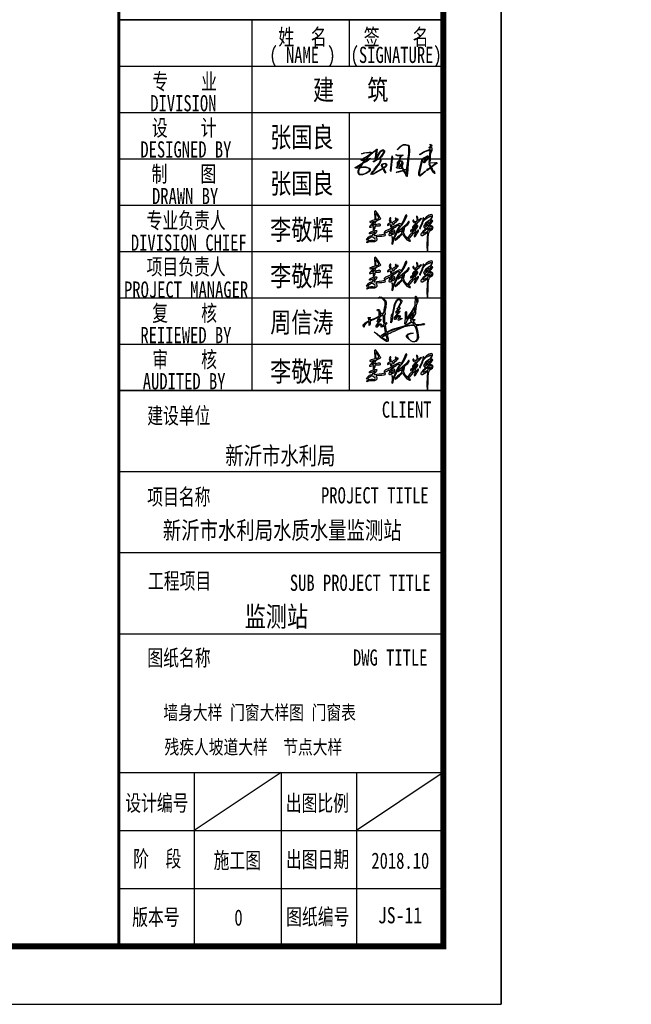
# Model space of a CAD drawing. Header units: inches. Extents: x 224620 to 3435104, y 247406 to 993300.
# Tile 14 of 110: x 288702 to 293982, y 247406 to 255907. Entities that reach past the tile are written whole.
import ezdxf
from ezdxf.enums import TextEntityAlignment as Align

# ---------------------------------------------------------------- set-up
doc = ezdxf.new("R2010")
doc.units = ezdxf.units.IN
doc.header["$MEASUREMENT"] = 0
for name, color, linetype in [('PUB_TITLE', 4, 'Continuous'), ('TK', 7, 'Continuous'), ('WALL', 2, 'Continuous')]:
    doc.layers.add(name, color=color, linetype=linetype)
doc.styles.add('-宋体', font='txt', dxfattribs={"width": 0.8})
doc.styles.get("Standard").update_dxf_attribs({"font": 'txt', "bigfont": 'gbcbig.shx'})
doc.styles.add('TKHZ1', font='txt', dxfattribs={"width": 0.8})

# ---------------------------------------------------------------- blocks, each defined once
blk = doc.blocks.new('李敬辉')
h = blk.add_hatch(color=3)
h.paths.add_polyline_path([(3997, 950), (3920, 887), (3809, 793), (3730, 732), (3680, 669), (3670, 639), (3707, 622), (3817, 678), (3907, 708), (3970, 728), (3990, 743), (3996, 778), (4006, 824), (4012, 887), (4026, 937), (4017, 959)], flags=16)
h.paths.add_polyline_path([(4032, 1341), (3906, 1270), (3844, 1178), (3835, 1138), (3884, 1156), (3964, 1210), (4023, 1252), (4056, 1307)], flags=16)
h.paths.add_polyline_path([(3256, 1743), (3239, 1696), (3258, 1665), (3275, 1637), (3275, 1591), (3284, 1520), (3277, 1464), (3259, 1421), (3246, 1392), (3212, 1377), (3163, 1377), (3103, 1399), (3078, 1426), (3069, 1469), (3038, 1469), (3014, 1453), (3014, 1416), (3040, 1373), (3083, 1317), (3111, 1295), (3148, 1295), (3188, 1306), (3208, 1306), (3215, 1290), (3199, 1251), (3129, 1163), (3066, 1117), (3031, 1080), (2990, 1020), (2990, 980), (3003, 969), (3035, 1020), (3096, 1076), (3142, 1114), (3172, 1138), (3188, 1150), (3209, 1171), (3205, 1145), (3186, 1107), (3176, 1078), (3105, 1013), (3025, 946), (2962, 886), (2916, 846), (2880, 812), (2857, 774), (2851, 744), (2868, 730), (2914, 771), (3024, 864), (3095, 923), (3162, 988), (3200, 1041), (3222, 1053), (3243, 1067), (3270, 1067), (3247, 1030), (3206, 960), (3152, 893), (3048, 780), (2915, 625), (2820, 519), (2736, 377), (2707, 320), (2707, 272), (2718, 253), (2745, 249), (2858, 363), (2963, 495), (3041, 601), (3088, 652), (3116, 687), (3154, 721), (3170, 721), (3184, 707), (3175, 659), (3160, 609), (3147, 547), (3103, 439), (3103, 399), (3135, 384), (3182, 435), (3275, 581), (3338, 676), (3378, 766), (3378, 823), (3364, 834), (3343, 815), (3312, 748), (3275, 694), (3250, 664), (3234, 664), (3234, 707), (3218, 760), (3202, 787), (3172, 799), (3153, 812), (3179, 842), (3250, 929), (3319, 1013), (3341, 1063), (3341, 1107), (3311, 1130), (3282, 1137), (3266, 1131), (3254, 1148), (3273, 1225), (3292, 1259), (3301, 1289), (3335, 1338), (3427, 1418), (3515, 1502), (3560, 1542), (3578, 1592), (3558, 1616), (3526, 1589), (3484, 1558), (3440, 1527), (3401, 1491), (3374, 1469), (3350, 1456), (3337, 1472), (3337, 1534), (3337, 1591), (3328, 1653), (3312, 1690), (3293, 1724)])
h.paths.add_polyline_path([(2399, 950), (2324, 886), (2292, 840), (2298, 804), (2330, 753), (2348, 744), (2367, 785), (2389, 842), (2408, 898), (2408, 924), (2408, 940)], flags=16)
h.paths.add_polyline_path([(2726, 1379), (2628, 1264), (2489, 1113), (2318, 957), (2226, 889), (2165, 831), (2104, 784), (1997, 689), (2046, 668), (2184, 746), (2218, 770), (2264, 716), (2287, 696), (2287, 668), (2279, 641), (2242, 584), (2112, 461), (2008, 361), (1921, 281), (1873, 252), (1824, 186), (1872, 164), (1991, 251), (2139, 383), (2207, 458), (2250, 500), (2296, 552), (2321, 577), (2343, 577), (2377, 503), (2448, 397), (2527, 290), (2627, 189), (2710, 140), (2784, 108), (2854, 101), (2832, 152), (2738, 216), (2653, 296), (2536, 404), (2475, 502), (2432, 579), (2413, 645), (2404, 684), (2437, 807), (2461, 906), (2469, 996), (2497, 1033), (2598, 1129), (2672, 1200), (2749, 1286), (2777, 1329), (2777, 1381)])
h.paths.add_polyline_path([(1690, 731), (1619, 719), (1581, 687), (1558, 632), (1548, 602), (1587, 576), (1663, 612), (1729, 669), (1745, 726), (1710, 742)], flags=16)
h.paths.add_polyline_path([(1183, 736), (1135, 680), (1135, 638), (1188, 631), (1265, 671), (1344, 714), (1416, 757), (1452, 777), (1477, 766), (1477, 657), (1466, 577), (1446, 529), (1446, 489), (1492, 469), (1546, 469), (1627, 509), (1666, 542), (1716, 569), (1800, 611), (1824, 683), (1824, 776), (1789, 814), (1724, 836), (1652, 814), (1589, 754), (1566, 776), (1572, 820), (1640, 889), (1699, 938), (1799, 1002), (1910, 1063), (1967, 1097), (2021, 1122), (2063, 1142), (2097, 1155), (2128, 1145), (2135, 1119), (2057, 959), (1964, 794), (1870, 589), (1838, 503), (1787, 397), (1741, 285), (1721, 228), (1709, 228), (1705, 265), (1694, 299), (1697, 321), (1684, 346), (1673, 360), (1659, 385), (1666, 401), (1660, 415), (1641, 405), (1641, 366), (1657, 320), (1666, 251), (1666, 181), (1666, 123), (1666, 65), (1645, 8), (1645, -29), (1645, -69), (1667, -85), (1699, -69), (1726, -15), (1726, 32), (1737, 83), (1755, 130), (1775, 190), (1814, 304), (1860, 404), (1908, 513), (1944, 579), (1997, 689), (2070, 840), (2158, 998), (2228, 1081), (2316, 1178), (2428, 1344), (2506, 1504), (2572, 1639), (2617, 1733), (2617, 1790), (2589, 1821), (2560, 1810), (2511, 1746), (2429, 1501), (2313, 1303), (2260, 1229), (2233, 1187), (2195, 1227), (2139, 1254), (2094, 1236), (1926, 1150), (1797, 1074), (1564, 939), (1446, 862), (1288, 793), (1232, 768)])
h.paths.add_polyline_path([(1508, 1612), (1472, 1551), (1454, 1489), (1476, 1432), (1499, 1368), (1516, 1323), (1506, 1298), (1496, 1275), (1446, 1256), (1385, 1233), (1346, 1178), (1346, 1147), (1362, 1130), (1410, 1150), (1463, 1178), (1523, 1196), (1540, 1176), (1547, 1106), (1547, 1051), (1562, 1032), (1605, 1047), (1637, 1086), (1637, 1138), (1656, 1166), (1674, 1205), (1692, 1238), (1720, 1266), (1720, 1240), (1720, 1201), (1784, 1236), (1857, 1317), (1938, 1387), (2010, 1446), (2041, 1501), (2041, 1545), (1994, 1545), (1971, 1538), (1962, 1517), (1962, 1501), (1956, 1482), (1946, 1467), (1933, 1463), (1933, 1489), (1943, 1517), (1943, 1540), (1924, 1568), (1912, 1591), (1912, 1610), (1891, 1615), (1884, 1609), (1868, 1597), (1859, 1575), (1873, 1540), (1873, 1518), (1873, 1493), (1854, 1459), (1843, 1441), (1843, 1425), (1804, 1402), (1716, 1368), (1671, 1331), (1651, 1304), (1609, 1304), (1594, 1338), (1594, 1420), (1551, 1471), (1551, 1521), (1566, 1578), (1566, 1619), (1533, 1619)], flags=17)
h.paths.add_polyline_path([(168, 583), (175, 642), (267, 713), (435, 770), (553, 799), (624, 799), (670, 766), (663, 732), (608, 654), (516, 562), (471, 526), (471, 498), (528, 481), (650, 493), (809, 516), (986, 538), (1089, 557), (1146, 573), (1190, 544), (1209, 505), (1179, 451), (1103, 433), (971, 406), (838, 406), (676, 394), (617, 394), (617, 363), (653, 286), (663, 224), (644, 171), (597, 110), (500, 65), (399, 65), (276, 65), (187, 65), (113, 32), (0, 0), (31, 83), (125, 138), (254, 168), (377, 168), (435, 153), (527, 169), (556, 220), (527, 281), (446, 328), (376, 363), (288, 363), (223, 327), (138, 259), (75, 190), (16, 169), (-13, 199), (28, 265), (101, 356), (176, 421), (250, 449), (317, 467), (362, 491), (424, 559), (479, 605), (520, 656), (537, 689), (503, 689), (448, 663), (350, 616), (292, 607), (225, 582), (184, 576)])
h.paths.add_polyline_path([(454, 1236), (413, 1218), (373, 1179), (341, 1153), (323, 1137), (333, 1129), (391, 1139), (443, 1147), (467, 1163), (467, 1193), (467, 1221), (461, 1231)], flags=16)
h.paths.add_polyline_path([(585, 1900), (576, 1780), (576, 1654), (582, 1573), (582, 1527), (593, 1508), (633, 1521), (723, 1567), (788, 1589), (788, 1628), (741, 1727), (669, 1827), (623, 1882)], flags=16)
h.paths.add_polyline_path([(551, 2093), (510, 2034), (510, 1862), (521, 1723), (521, 1632), (521, 1554), (516, 1519), (503, 1492), (450, 1472), (374, 1447), (280, 1421), (207, 1395), (197, 1357), (229, 1324), (367, 1359), (439, 1381), (478, 1381), (500, 1370), (481, 1328), (411, 1299), (365, 1259), (303, 1210), (255, 1158), (215, 1107), (185, 1050), (185, 1017), (252, 1017), (370, 1048), (435, 1058), (448, 1044), (432, 976), (419, 915), (412, 872), (412, 836), (429, 822), (471, 841), (510, 895), (538, 969), (552, 1029), (565, 1083), (636, 1095), (742, 1103), (827, 1114), (890, 1121), (898, 1167), (892, 1200), (840, 1208), (742, 1208), (640, 1183), (591, 1162), (562, 1151), (543, 1162), (543, 1233), (552, 1266), (563, 1302), (577, 1349), (611, 1411), (686, 1450), (792, 1490), (880, 1536), (910, 1581), (878, 1632), (784, 1783), (711, 1896), (631, 2001), (590, 2061)])
h.paths.add_polyline_path([(4309, 1042), (4268, 1084), (4229, 1099), (4220, 1083), (4248, 1025), (4267, 1004), (4250, 960), (4210, 930), (4146, 875), (4101, 829), (4083, 811), (4083, 841), (4091, 910), (4113, 971), (4132, 1020), (4171, 1072), (4207, 1126), (4167, 1146), (4123, 1086), (4108, 1072), (4099, 1119), (4116, 1170), (4123, 1231), (4221, 1309), (4285, 1384), (4311, 1411), (4299, 1453), (4269, 1464), (4256, 1437), (4234, 1406), (4201, 1372), (4163, 1339), (4142, 1317), (4118, 1301), (4102, 1310), (4130, 1365), (4183, 1419), (4214, 1505), (4260, 1619), (4286, 1705), (4290, 1789), (4267, 1825), (4197, 1844), (4083, 1799), (3971, 1735), (3880, 1669), (3814, 1610), (3764, 1574), (3730, 1544), (3716, 1552), (3720, 1592), (3711, 1618), (3692, 1625), (3664, 1595), (3664, 1561), (3664, 1491), (3641, 1407), (3603, 1319), (3568, 1231), (3528, 1142), (3496, 1068), (3463, 1007), (3450, 962), (3450, 932), (3479, 913), (3518, 972), (3581, 1104), (3635, 1226), (3662, 1305), (3694, 1379), (3724, 1459), (3763, 1499), (3888, 1596), (3984, 1656), (4085, 1696), (4152, 1728), (4191, 1735), (4211, 1720), (4197, 1665), (4176, 1595), (4159, 1536), (4142, 1490), (4105, 1467), (4002, 1400), (3919, 1339), (3843, 1278), (3801, 1221), (3772, 1165), (3733, 1098), (3713, 1033), (3745, 1015), (3745, 995), (3782, 948), (3836, 988), (3823, 1038), (3885, 1080), (3966, 1126), (4002, 1150), (4028, 1143), (4028, 1072), (3992, 1011), (3905, 933), (3691, 755), (3588, 642), (3553, 606), (3526, 556), (3526, 503), (3567, 466), (3636, 475), (3747, 539), (3855, 601), (3933, 654), (3960, 654), (3979, 637), (3971, 581), (3967, 513), (3956, 416), (3944, 289), (3944, 132), (3935, 16), (3935, -185), (3935, -326), (3953, -425), (3953, -513), (3978, -562), (3997, -530), (3997, -405), (3997, -280), (4003, -149), (4003, -50), (4003, 47), (4013, 148), (4013, 282), (4018, 353), (4032, 518), (4036, 587), (4041, 625), (4073, 648), (4083, 698), (4092, 729), (4192, 815), (4287, 888), (4327, 955), (4344, 1002)])
for points in [[(551, 2093), (510, 2034), (510, 1862), (521, 1723), (521, 1632), (521, 1554), (516, 1519), (503, 1492), (450, 1472), (374, 1447), (280, 1421), (207, 1395), (197, 1357), (229, 1324), (367, 1359), (439, 1381), (478, 1381), (500, 1370), (481, 1328), (411, 1299), (365, 1259), (303, 1210), (255, 1158), (215, 1107), (185, 1050), (185, 1017), (252, 1017), (370, 1048), (435, 1058), (448, 1044), (432, 976), (419, 915), (412, 872), (412, 836), (429, 822), (471, 841), (510, 895), (538, 969), (552, 1029), (565, 1083), (636, 1095), (742, 1103), (827, 1114), (890, 1121), (898, 1167), (892, 1200), (840, 1208), (742, 1208), (640, 1183), (591, 1162), (562, 1151), (543, 1162), (543, 1233), (552, 1266), (563, 1302), (577, 1349), (611, 1411), (686, 1450), (792, 1490), (880, 1536), (910, 1581), (878, 1632), (784, 1783), (711, 1896), (631, 2001), (590, 2061)], [(585, 1900), (576, 1780), (576, 1654), (582, 1573), (582, 1527), (593, 1508), (633, 1521), (723, 1567), (788, 1589), (788, 1628), (741, 1727), (669, 1827), (623, 1882)], [(1183, 736), (1135, 680), (1135, 638), (1188, 631), (1265, 671), (1344, 714), (1416, 757), (1452, 777), (1477, 766), (1477, 657), (1466, 577), (1446, 529), (1446, 489), (1492, 469), (1546, 469), (1627, 509), (1666, 542), (1716, 569), (1800, 611), (1824, 683), (1824, 776), (1789, 814), (1724, 836), (1652, 814), (1589, 754), (1566, 776), (1572, 820), (1640, 889), (1699, 938), (1799, 1002), (1910, 1063), (1967, 1097), (2021, 1122), (2063, 1142), (2097, 1155), (2128, 1145), (2135, 1119), (2057, 959), (1964, 794), (1870, 589), (1838, 503), (1787, 397), (1741, 285), (1721, 228), (1709, 228), (1705, 265), (1694, 299), (1697, 321), (1684, 346), (1673, 360), (1659, 385), (1666, 401), (1660, 415), (1641, 405), (1641, 366), (1657, 320), (1666, 251), (1666, 181), (1666, 123), (1666, 65), (1645, 8), (1645, -29), (1645, -69), (1667, -85), (1699, -69), (1726, -15), (1726, 32), (1737, 83), (1755, 130), (1775, 190), (1814, 304), (1860, 404), (1908, 513), (1944, 579), (1997, 689), (2070, 840), (2158, 998), (2228, 1081), (2316, 1178), (2428, 1344), (2506, 1504), (2572, 1639), (2617, 1733), (2617, 1790), (2589, 1821), (2560, 1810), (2511, 1746), (2429, 1501), (2313, 1303), (2260, 1229), (2233, 1187), (2195, 1227), (2139, 1254), (2094, 1236), (1926, 1150), (1797, 1074), (1564, 939), (1446, 862), (1288, 793), (1232, 768)], [(1508, 1612), (1472, 1551), (1454, 1489), (1476, 1432), (1499, 1368), (1516, 1323), (1506, 1298), (1496, 1275), (1446, 1256), (1385, 1233), (1346, 1178), (1346, 1147), (1362, 1130), (1410, 1150), (1463, 1178), (1523, 1196), (1540, 1176), (1547, 1106), (1547, 1051), (1562, 1032), (1605, 1047), (1637, 1086), (1637, 1138), (1656, 1166), (1674, 1205), (1692, 1238), (1720, 1266), (1720, 1240), (1720, 1201), (1784, 1236), (1857, 1317), (1938, 1387), (2010, 1446), (2041, 1501), (2041, 1545), (1994, 1545), (1971, 1538), (1962, 1517), (1962, 1501), (1956, 1482), (1946, 1467), (1933, 1463), (1933, 1489), (1943, 1517), (1943, 1540), (1924, 1568), (1912, 1591), (1912, 1610), (1891, 1615), (1884, 1609), (1868, 1597), (1859, 1575), (1873, 1540), (1873, 1518), (1873, 1493), (1854, 1459), (1843, 1441), (1843, 1425), (1804, 1402), (1716, 1368), (1671, 1331), (1651, 1304), (1609, 1304), (1594, 1338), (1594, 1420), (1551, 1471), (1551, 1521), (1566, 1578), (1566, 1619), (1533, 1619)], [(2726, 1379), (2628, 1264), (2489, 1113), (2318, 957), (2226, 889), (2165, 831), (2104, 784), (1997, 689), (2046, 668), (2184, 746), (2218, 770), (2264, 716), (2287, 696), (2287, 668), (2279, 641), (2242, 584), (2112, 461), (2008, 361), (1921, 281), (1873, 252), (1824, 186), (1872, 164), (1991, 251), (2139, 383), (2207, 458), (2250, 500), (2296, 552), (2321, 577), (2343, 577), (2377, 503), (2448, 397), (2527, 290), (2627, 189), (2710, 140), (2784, 108), (2854, 101), (2832, 152), (2738, 216), (2653, 296), (2536, 404), (2475, 502), (2432, 579), (2413, 645), (2404, 684), (2437, 807), (2461, 906), (2469, 996), (2497, 1033), (2598, 1129), (2672, 1200), (2749, 1286), (2777, 1329), (2777, 1381)], [(3256, 1743), (3239, 1696), (3258, 1665), (3275, 1637), (3275, 1591), (3284, 1520), (3277, 1464), (3259, 1421), (3246, 1392), (3212, 1377), (3163, 1377), (3103, 1399), (3078, 1426), (3069, 1469), (3038, 1469), (3014, 1453), (3014, 1416), (3040, 1373), (3083, 1317), (3111, 1295), (3148, 1295), (3188, 1306), (3208, 1306), (3215, 1290), (3199, 1251), (3129, 1163), (3066, 1117), (3031, 1080), (2990, 1020), (2990, 980), (3003, 969), (3035, 1020), (3096, 1076), (3142, 1114), (3172, 1138), (3188, 1150), (3209, 1171), (3205, 1145), (3186, 1107), (3176, 1078), (3105, 1013), (3025, 946), (2962, 886), (2916, 846), (2880, 812), (2857, 774), (2851, 744), (2868, 730), (2914, 771), (3024, 864), (3095, 923), (3162, 988), (3200, 1041), (3222, 1053), (3243, 1067), (3270, 1067), (3247, 1030), (3206, 960), (3152, 893), (3048, 780), (2915, 625), (2820, 519), (2736, 377), (2707, 320), (2707, 272), (2718, 253), (2745, 249), (2858, 363), (2963, 495), (3041, 601), (3088, 652), (3116, 687), (3154, 721), (3170, 721), (3184, 707), (3175, 659), (3160, 609), (3147, 547), (3103, 439), (3103, 399), (3135, 384), (3182, 435), (3275, 581), (3338, 676), (3378, 766), (3378, 823), (3364, 834), (3343, 815), (3312, 748), (3275, 694), (3250, 664), (3234, 664), (3234, 707), (3218, 760), (3202, 787), (3172, 799), (3153, 812), (3179, 842), (3250, 929), (3319, 1013), (3341, 1063), (3341, 1107), (3311, 1130), (3282, 1137), (3266, 1131), (3254, 1148), (3273, 1225), (3292, 1259), (3301, 1289), (3335, 1338), (3427, 1418), (3515, 1502), (3560, 1542), (3578, 1592), (3558, 1616), (3526, 1589), (3484, 1558), (3440, 1527), (3401, 1491), (3374, 1469), (3350, 1456), (3337, 1472), (3337, 1534), (3337, 1591), (3328, 1653), (3312, 1690), (3293, 1724)], [(4032, 1341), (3906, 1270), (3844, 1178), (3835, 1138), (3884, 1156), (3964, 1210), (4023, 1252), (4056, 1307)], [(168, 583), (175, 642), (267, 713), (435, 770), (553, 799), (624, 799), (670, 766), (663, 732), (608, 654), (516, 562), (471, 526), (471, 498), (528, 481), (650, 493), (809, 516), (986, 538), (1089, 557), (1146, 573), (1190, 544), (1209, 505), (1179, 451), (1103, 433), (971, 406), (838, 406), (676, 394), (617, 394), (617, 363), (653, 286), (663, 224), (644, 171), (597, 110), (500, 65), (399, 65), (276, 65), (187, 65), (113, 32), (0, 0), (31, 83), (125, 138), (254, 168), (377, 168), (435, 153), (527, 169), (556, 220), (527, 281), (446, 328), (376, 363), (288, 363), (223, 327), (138, 259), (75, 190), (16, 169), (-13, 199), (28, 265), (101, 356), (176, 421), (250, 449), (317, 467), (362, 491), (424, 559), (479, 605), (520, 656), (537, 689), (503, 689), (448, 663), (350, 616), (292, 607), (225, 582), (184, 576)], [(454, 1236), (413, 1218), (373, 1179), (341, 1153), (323, 1137), (333, 1129), (391, 1139), (443, 1147), (467, 1163), (467, 1193), (467, 1221), (461, 1231)], [(1690, 731), (1619, 719), (1581, 687), (1558, 632), (1548, 602), (1587, 576), (1663, 612), (1729, 669), (1745, 726), (1710, 742)], [(2399, 950), (2324, 886), (2292, 840), (2298, 804), (2330, 753), (2348, 744), (2367, 785), (2389, 842), (2408, 898), (2408, 924), (2408, 940)], [(3997, 950), (3920, 887), (3809, 793), (3730, 732), (3680, 669), (3670, 639), (3707, 622), (3817, 678), (3907, 708), (3970, 728), (3990, 743), (3996, 778), (4006, 824), (4012, 887), (4026, 937), (4017, 959)]]:
    blk.add_lwpolyline(points, close=True)
for points in [[(4267, 1004), (4250, 960), (4210, 930), (4146, 875), (4101, 829), (4083, 811), (4083, 841), (4091, 910), (4113, 971), (4132, 1020), (4171, 1072), (4207, 1126), (4167, 1146), (4123, 1086), (4108, 1072), (4099, 1119), (4116, 1170), (4123, 1231), (4221, 1309), (4285, 1384), (4311, 1411), (4299, 1453), (4269, 1464), (4256, 1437), (4234, 1406), (4201, 1372), (4163, 1339), (4142, 1317), (4118, 1301), (4102, 1310), (4130, 1365), (4183, 1419), (4214, 1505), (4260, 1619), (4286, 1705), (4290, 1789), (4267, 1825), (4197, 1844), (4083, 1799), (3971, 1735), (3880, 1669), (3814, 1610), (3764, 1574), (3730, 1544), (3716, 1552), (3720, 1592), (3711, 1618), (3692, 1625), (3664, 1595), (3664, 1561), (3664, 1491), (3641, 1407), (3603, 1319), (3568, 1231), (3528, 1142), (3496, 1068), (3463, 1007), (3450, 962), (3450, 932), (3479, 913), (3518, 972), (3581, 1104), (3635, 1226), (3662, 1305), (3694, 1379), (3724, 1459), (3763, 1499), (3888, 1596), (3984, 1656), (4085, 1696), (4152, 1728), (4191, 1735), (4211, 1720), (4197, 1665), (4176, 1595), (4159, 1536), (4142, 1490), (4105, 1467), (4002, 1400), (3919, 1339), (3843, 1278), (3801, 1221), (3772, 1165), (3733, 1098), (3713, 1033), (3745, 1015), (3745, 995), (3782, 948), (3836, 988), (3823, 1038), (3885, 1080), (3966, 1126), (4002, 1150), (4028, 1143), (4028, 1072), (3992, 1011), (3905, 933), (3691, 755), (3588, 642), (3553, 606), (3526, 556), (3526, 503), (3567, 466), (3636, 475), (3747, 539), (3855, 601), (3933, 654), (3960, 654), (3979, 637), (3971, 581), (3967, 513), (3956, 416), (3944, 289), (3944, 132), (3935, 16), (3935, -185), (3935, -326), (3953, -425), (3953, -513), (3978, -562), (3997, -530), (3997, -405), (3997, -280), (4003, -149), (4003, -50), (4003, 47), (4013, 148), (4013, 282), (4018, 353), (4032, 518), (4036, 587), (4041, 625), (4073, 648), (4083, 698), (4092, 729), (4192, 815), (4287, 888), (4327, 955), (4344, 1002), (4309, 1042)], [(4309, 1042), (4268, 1084), (4229, 1099), (4220, 1083), (4248, 1025), (4267, 1004)]]:
    blk.add_lwpolyline(points)
blk = doc.blocks.new('A$C1A962DD0')
at = {"linetype": 'Continuous'}
h = blk.add_hatch(color=256, dxfattribs=at)
h.paths.add_polyline_path([(92, 26), (90, 27), (74, 18), (94, 7), (95, 12)], flags=16)
h.paths.add_polyline_path([(91, 31), (90, 32), (88, 32), (78, 24), (80, 23), (90, 27)], flags=17)
h.paths.add_polyline_path([(197, 78), (195, 79), (175, 68), (174, 66), (176, 65), (202, 69), (203, 71), (197, 76)], flags=16)
h.paths.add_polyline_path([(129, 97), (128, 98), (128, 96)], flags=16)
h.paths.add_polyline_path([(134, 103), (132, 104), (129, 99), (130, 98)], flags=16)
h.paths.add_polyline_path([(187, 105), (186, 106), (184, 104), (185, 102)], flags=16)
h.paths.add_polyline_path([(81, 105), (79, 106), (68, 101), (64, 96), (61, 88), (62, 87), (67, 91), (70, 91), (70, 88), (58, 73), (55, 67), (56, 64), (66, 72), (72, 72), (76, 64), (82, 68), (83, 73), (81, 82)], flags=16)
h.paths.add_polyline_path([(190, 108), (189, 110), (187, 107), (188, 106)], flags=16)
h.paths.add_polyline_path([(201, 110), (199, 111), (188, 100), (188, 96), (192, 95), (196, 99)], flags=16)
h.paths.add_polyline_path([(207, 137), (205, 138), (192, 117), (189, 111), (190, 109), (204, 119)], flags=16)
h.paths.add_polyline_path([(214, 171), (212, 172), (212, 157), (215, 162)], flags=16)
h.paths.add_polyline_path([(140, 172), (145, 172), (154, 166), (154, 160), (142, 139), (146, 138), (147, 136), (138, 123), (140, 122), (145, 124), (146, 121), (133, 105), (145, 105), (148, 102), (145, 92), (147, 91), (154, 95), (154, 92), (141, 86), (140, 91), (144, 99), (143, 101), (136, 100), (129, 90), (125, 90), (124, 95), (139, 116), (137, 117), (133, 115), (130, 119), (139, 129), (140, 131), (136, 131), (135, 134), (139, 138), (150, 158), (149, 165), (147, 165), (144, 168), (140, 168), (133, 161), (126, 148), (118, 111), (114, 81), (110, 76), (113, 107), (118, 114), (125, 149), (133, 167)], flags=17)
h.paths.add_polyline_path([(208, 183), (211, 183), (218, 169), (218, 161), (211, 146), (210, 130), (208, 125), (209, 114), (194, 89), (206, 89), (204, 85), (199, 81), (204, 77), (209, 69), (230, 71), (240, 74), (245, 72), (243, 68), (211, 64), (217, 46), (220, 17), (217, 7), (211, 1), (201, 0), (191, 3), (178, 15), (173, 22), (173, 26), (179, 32), (189, 35), (199, 35), (181, 29), (176, 24), (182, 12), (187, 7), (197, 2), (205, 2), (213, 7), (216, 15), (216, 29), (211, 54), (205, 65), (194, 65), (164, 60), (119, 40), (120, 42), (125, 43), (146, 54), (142, 55), (114, 46), (101, 40), (94, 35), (94, 32), (96, 30), (104, 35), (107, 35), (117, 40), (111, 36), (103, 34), (100, 31), (98, 31), (95, 27), (99, 12), (99, 5), (97, 2), (93, 2), (70, 16), (53, 32), (43, 39), (54, 34), (68, 22), (70, 22), (72, 25), (89, 37), (85, 61), (83, 64), (77, 60), (72, 59), (70, 69), (65, 68), (56, 59), (51, 59), (51, 64), (62, 80), (61, 82), (57, 80), (55, 82), (61, 95), (60, 97), (30, 84), (27, 81), (27, 71), (25, 66), (23, 66), (24, 79), (21, 80), (12, 75), (3, 66), (4, 59), (0, 64), (0, 68), (8, 76), (23, 85), (19, 97), (22, 97), (26, 93), (28, 99), (26, 91), (28, 88), (45, 94), (58, 100), (63, 104), (63, 123), (60, 126), (59, 124), (57, 124), (56, 128), (58, 130), (62, 130), (65, 127), (67, 119), (67, 105), (80, 111), (78, 113), (72, 113), (71, 115), (82, 116), (85, 136), (88, 145), (88, 160), (77, 172), (69, 177), (63, 176), (58, 173), (62, 178), (66, 180), (73, 179), (78, 176), (90, 164), (92, 158), (90, 138), (86, 123), (87, 110), (85, 108), (85, 77), (86, 73), (88, 72), (93, 77), (94, 76), (87, 67), (92, 42), (95, 40), (117, 51), (165, 64), (193, 82), (190, 86), (191, 92), (187, 93), (184, 96), (183, 100), (175, 87), (170, 73), (168, 71), (166, 72), (169, 95), (169, 119), (171, 121), (173, 120), (173, 91), (191, 118), (207, 146)])
for points in [[(208, 183), (211, 183), (218, 169), (218, 161), (211, 146), (210, 130), (208, 125), (209, 114), (194, 89), (206, 89), (204, 85), (199, 81), (204, 77), (209, 69), (230, 71), (240, 74), (245, 72), (243, 68), (211, 64), (217, 46), (220, 17), (217, 7), (211, 1), (201, 0), (191, 3), (178, 15), (173, 22), (173, 26), (179, 32), (189, 35), (199, 35), (181, 29), (176, 24), (182, 12), (187, 7), (197, 2), (205, 2), (213, 7), (216, 15), (216, 29), (211, 54), (205, 65), (194, 65), (164, 60), (119, 40), (120, 42), (125, 43), (146, 54), (142, 55), (114, 46), (101, 40), (94, 35), (94, 32), (96, 30), (104, 35), (107, 35), (117, 40), (111, 36), (103, 34), (100, 31), (98, 31), (95, 27), (99, 12), (99, 5), (97, 2), (93, 2), (70, 16), (53, 32), (43, 39), (54, 34), (68, 22), (70, 22), (72, 25), (89, 37), (85, 61), (83, 64), (77, 60), (72, 59), (70, 69), (65, 68), (56, 59), (51, 59), (51, 64), (62, 80), (61, 82), (57, 80), (55, 82), (61, 95), (60, 97), (30, 84), (27, 81), (27, 71), (25, 66), (23, 66), (24, 79), (21, 80), (12, 75), (3, 66), (4, 59), (0, 64), (0, 68), (8, 76), (23, 85), (19, 97), (22, 97), (26, 93), (28, 99), (26, 91), (28, 88), (45, 94), (58, 100), (63, 104), (63, 123), (60, 126), (59, 124), (57, 124), (56, 128), (58, 130), (62, 130), (65, 127), (67, 119), (67, 105), (80, 111), (78, 113), (72, 113), (71, 115), (82, 116), (85, 136), (88, 145), (88, 160), (77, 172), (69, 177), (63, 176), (58, 173), (62, 178), (66, 180), (73, 179), (78, 176), (90, 164), (92, 158), (90, 138), (86, 123), (87, 110), (85, 108), (85, 77), (86, 73), (88, 72), (93, 77), (94, 76), (87, 67), (92, 42), (95, 40), (117, 51), (165, 64), (193, 82), (190, 86), (191, 92), (187, 93), (184, 96), (183, 100), (175, 87), (170, 73), (168, 71), (166, 72), (169, 95), (169, 119), (171, 121), (173, 120), (173, 91), (191, 118), (207, 146), (208, 183)], [(140, 172), (145, 172), (154, 166), (154, 160), (142, 139), (146, 138), (147, 136), (138, 123), (140, 122), (145, 124), (146, 121), (133, 105), (145, 105), (148, 102), (145, 92), (147, 91), (154, 95), (154, 92), (141, 86), (140, 91), (144, 99), (143, 101), (136, 100), (129, 90), (125, 90), (124, 95), (139, 116), (137, 117), (133, 115), (130, 119), (139, 129), (140, 131), (136, 131), (135, 134), (139, 138), (150, 158), (149, 165), (147, 165), (144, 168), (140, 168), (133, 161), (126, 148), (118, 111), (114, 81), (110, 76), (113, 107), (118, 114), (125, 149), (133, 167), (140, 172)], [(214, 171), (212, 172), (212, 157), (215, 162), (214, 171)], [(207, 137), (205, 138), (192, 117), (189, 111), (190, 109), (204, 119), (207, 137)], [(81, 105), (79, 106), (68, 101), (64, 96), (61, 88), (62, 87), (67, 91), (70, 91), (70, 88), (58, 73), (55, 67), (56, 64), (66, 72), (72, 72), (76, 64), (82, 68), (83, 73), (81, 82), (81, 105)], [(129, 97), (128, 98), (128, 96), (129, 97)], [(134, 103), (132, 104), (129, 99), (130, 98), (134, 103)], [(197, 78), (195, 79), (175, 68), (174, 66), (176, 65), (202, 69), (203, 71), (197, 76), (197, 78)], [(187, 105), (186, 106), (184, 104), (185, 102), (187, 105)], [(190, 108), (189, 110), (187, 107), (188, 106), (190, 108)], [(201, 110), (199, 111), (188, 100), (188, 96), (192, 95), (196, 99), (201, 110)], [(92, 26), (90, 27), (74, 18), (94, 7), (95, 12), (92, 26)], [(91, 31), (90, 32), (88, 32), (78, 24), (80, 23), (90, 27), (91, 31)]]:
    blk.add_lwpolyline(points, dxfattribs=at)
blk = doc.blocks.new('张国良')
at = {"linetype": 'Continuous'}
h = blk.add_hatch(color=256, dxfattribs=at)
h.paths.add_polyline_path([(70, 138), (69, 139), (51, 139), (41, 137), (38, 134), (35, 122), (37, 113), (40, 110), (50, 110), (64, 114), (77, 122), (82, 127), (82, 132), (78, 137)], flags=16)
h.paths.add_polyline_path([(221, 144), (221, 146), (219, 147), (208, 139), (212, 137), (222, 137), (223, 140)], flags=16)
h.paths.add_polyline_path([(45, 149), (43, 150), (25, 139), (38, 138)], flags=16)
h.paths.add_polyline_path([(151, 155), (150, 156), (144, 155), (137, 149), (139, 142), (143, 138), (156, 149)], flags=16)
h.paths.add_polyline_path([(366, 158), (365, 159), (344, 158), (342, 155), (347, 144), (350, 143), (365, 155), (367, 157)], flags=16)
h.paths.add_polyline_path([(367, 161), (373, 161), (374, 158), (350, 141), (358, 124), (360, 122), (362, 125), (364, 114), (363, 113), (359, 117), (346, 138), (334, 128), (328, 125), (335, 133), (337, 133), (345, 140), (345, 143), (340, 153), (341, 159)])
h.paths.add_polyline_path([(209, 163), (207, 164), (205, 161), (204, 152), (206, 150)], flags=16)
h.paths.add_polyline_path([(216, 166), (214, 167), (212, 165), (209, 148), (209, 145), (212, 144), (218, 150), (218, 155), (219, 153), (221, 153), (223, 161), (221, 162), (221, 164)], flags=16)
h.paths.add_polyline_path([(76, 172), (77, 173), (68, 173), (63, 169), (60, 164), (64, 164)], flags=16)
h.paths.add_polyline_path([(78, 174), (77, 175), (77, 173)], flags=16)
h.paths.add_polyline_path([(335, 185), (333, 186), (321, 180), (323, 172), (325, 171), (330, 176)], flags=16)
h.paths.add_polyline_path([(333, 189), (335, 190), (338, 187), (338, 183), (319, 160), (317, 160), (317, 163), (322, 172), (321, 175), (318, 177), (313, 173), (307, 156), (299, 117), (299, 107), (301, 106), (323, 123), (325, 123), (310, 109), (308, 109), (303, 103), (300, 102), (296, 106), (296, 119), (309, 171), (317, 181)])
h.paths.add_polyline_path([(217, 189), (216, 190), (216, 188)], flags=16)
h.paths.add_polyline_path([(80, 189), (78, 190), (60, 180), (50, 172), (54, 171), (64, 173)], flags=16)
h.paths.add_polyline_path([(180, 190), (181, 190), (182, 179), (179, 167), (175, 122), (173, 125)])
h.paths.add_polyline_path([(342, 213), (341, 214), (341, 212)], flags=16)
h.paths.add_polyline_path([(142, 213), (141, 214), (128, 205), (117, 185), (117, 182), (113, 175), (119, 175), (128, 182), (141, 200), (143, 206)], flags=16)
h.paths.add_polyline_path([(114, 218), (115, 218), (113, 196), (110, 183), (111, 175), (114, 178), (119, 193), (125, 204), (131, 211), (139, 216), (143, 216), (147, 211), (147, 207), (135, 185), (126, 177), (131, 175), (132, 168), (123, 150), (117, 145), (93, 113), (96, 111), (102, 113), (111, 120), (139, 135), (139, 138), (135, 146), (136, 154), (144, 157), (154, 156), (158, 150), (155, 144), (144, 135), (153, 117), (150, 115), (142, 132), (140, 133), (100, 110), (89, 109), (97, 123), (101, 125), (104, 133), (124, 157), (130, 170), (130, 173), (128, 175), (116, 172), (103, 164), (99, 164), (100, 167), (108, 171), (107, 180), (110, 189), (110, 199), (113, 212), (110, 213), (88, 195), (73, 180), (74, 177), (86, 179), (86, 176), (71, 165), (53, 156), (43, 142), (44, 139), (54, 142), (67, 142), (82, 137), (85, 134), (86, 128), (80, 120), (68, 113), (52, 108), (39, 108), (35, 112), (33, 118), (34, 125), (38, 135), (24, 136), (21, 138), (21, 140), (54, 159), (61, 169), (49, 170), (47, 171), (47, 173), (56, 180), (65, 184), (91, 201), (90, 203), (70, 202), (50, 198), (48, 199), (56, 201), (58, 203), (81, 206), (90, 206), (96, 204)])
h.paths.add_polyline_path([(229, 238), (239, 238), (252, 235), (254, 233), (255, 209), (249, 158), (247, 110), (245, 108), (245, 100), (242, 100), (236, 115), (229, 125), (208, 119), (198, 118), (202, 121), (224, 126), (228, 129), (225, 135), (211, 135), (201, 137), (199, 141), (204, 142), (204, 163), (211, 170), (216, 188), (214, 190), (203, 189), (197, 192), (196, 195), (203, 193), (227, 194), (226, 191), (218, 187), (214, 176), (214, 170), (220, 168), (226, 160), (226, 155), (220, 147), (222, 145), (224, 147), (227, 145), (225, 146), (223, 142), (230, 130), (239, 132), (241, 131), (232, 126), (242, 109), (244, 117), (244, 138), (252, 200), (252, 231), (250, 233), (241, 235), (228, 235), (218, 230), (206, 219), (204, 215), (205, 220), (213, 229), (223, 236)])
h.paths.add_polyline_path([(344, 240), (348, 237), (351, 233), (351, 231), (347, 231), (347, 229), (352, 224), (352, 213), (347, 206), (345, 192), (345, 169), (342, 162), (339, 162), (342, 168), (343, 199), (345, 208), (348, 213), (345, 214), (343, 211), (341, 211), (340, 213), (322, 207), (307, 199), (301, 194), (298, 195), (316, 207), (344, 218), (345, 220), (341, 223), (340, 227), (342, 227), (345, 223), (345, 230), (347, 232), (344, 237)])
for points in [[(114, 218), (115, 218), (113, 196), (110, 183), (111, 175), (114, 178), (119, 193), (125, 204), (131, 211), (139, 216), (143, 216), (147, 211), (147, 207), (135, 185), (126, 177), (131, 175), (132, 168), (123, 150), (117, 145), (93, 113), (96, 111), (102, 113), (111, 120), (139, 135), (139, 138), (135, 146), (136, 154), (144, 157), (154, 156), (158, 150), (155, 144), (144, 135), (153, 117), (150, 115), (142, 132), (140, 133), (100, 110), (89, 109), (97, 123), (101, 125), (104, 133), (124, 157), (130, 170), (130, 173), (128, 175), (116, 172), (103, 164), (99, 164), (100, 167), (108, 171), (107, 180), (110, 189), (110, 199), (113, 212), (110, 213), (88, 195), (73, 180), (74, 177), (86, 179), (86, 176), (71, 165), (53, 156), (43, 142), (44, 139), (54, 142), (67, 142), (82, 137), (85, 134), (86, 128), (80, 120), (68, 113), (52, 108), (39, 108), (35, 112), (33, 118), (34, 125), (38, 135), (24, 136), (21, 138), (21, 140), (54, 159), (61, 169), (49, 170), (47, 171), (47, 173), (56, 180), (65, 184), (91, 201), (90, 203), (70, 202), (50, 198), (48, 199), (56, 201), (58, 203), (81, 206), (90, 206), (96, 204), (114, 218)], [(142, 213), (141, 214), (128, 205), (117, 185), (117, 182), (113, 175), (119, 175), (128, 182), (141, 200), (143, 206), (142, 213)], [(229, 238), (239, 238), (252, 235), (254, 233), (255, 209), (249, 158), (247, 110), (245, 108), (245, 100), (242, 100), (236, 115), (229, 125), (208, 119), (198, 118), (202, 121), (224, 126), (228, 129), (225, 135), (211, 135), (201, 137), (199, 141), (204, 142), (204, 163), (211, 170), (216, 188), (214, 190), (203, 189), (197, 192), (196, 195), (203, 193), (227, 194), (226, 191), (218, 187), (214, 176), (214, 170), (220, 168), (226, 160), (226, 155), (220, 147), (222, 145), (224, 147), (227, 145), (225, 146), (223, 142), (230, 130), (239, 132), (241, 131), (232, 126), (242, 109), (244, 117), (244, 138), (252, 200), (252, 231), (250, 233), (241, 235), (228, 235), (218, 230), (206, 219), (204, 215), (205, 220), (213, 229), (223, 236), (229, 238)], [(344, 240), (348, 237), (351, 233), (351, 231), (347, 231), (347, 229), (352, 224), (352, 213), (347, 206), (345, 192), (345, 169), (342, 162), (339, 162), (342, 168), (343, 199), (345, 208), (348, 213), (345, 214), (343, 211), (341, 211), (340, 213), (322, 207), (307, 199), (301, 194), (298, 195), (316, 207), (344, 218), (345, 220), (341, 223), (340, 227), (342, 227), (345, 223), (345, 230), (347, 232), (344, 237), (344, 240)], [(342, 213), (341, 214), (341, 212), (342, 213)], [(80, 189), (78, 190), (60, 180), (50, 172), (54, 171), (64, 173), (80, 189)], [(76, 172), (77, 173), (68, 173), (63, 169), (60, 164), (64, 164), (76, 172)], [(78, 174), (77, 175), (77, 173), (78, 174)], [(180, 190), (181, 190), (182, 179), (179, 167), (175, 122), (173, 125), (180, 190)], [(217, 189), (216, 190), (216, 188), (217, 189)], [(333, 189), (335, 190), (338, 187), (338, 183), (319, 160), (317, 160), (317, 163), (322, 172), (321, 175), (318, 177), (313, 173), (307, 156), (299, 117), (299, 107), (301, 106), (323, 123), (325, 123), (310, 109), (308, 109), (303, 103), (300, 102), (296, 106), (296, 119), (309, 171), (317, 181), (333, 189)], [(335, 185), (333, 186), (321, 180), (323, 172), (325, 171), (330, 176), (335, 185)], [(45, 149), (43, 150), (25, 139), (38, 138), (45, 149)], [(70, 138), (69, 139), (51, 139), (41, 137), (38, 134), (35, 122), (37, 113), (40, 110), (50, 110), (64, 114), (77, 122), (82, 127), (82, 132), (78, 137), (70, 138)], [(151, 155), (150, 156), (144, 155), (137, 149), (139, 142), (143, 138), (156, 149), (151, 155)], [(209, 163), (207, 164), (205, 161), (204, 152), (206, 150), (209, 163)], [(221, 144), (221, 146), (219, 147), (208, 139), (212, 137), (222, 137), (223, 140), (221, 144)], [(216, 166), (214, 167), (212, 165), (209, 148), (209, 145), (212, 144), (218, 150), (218, 155), (219, 153), (221, 153), (223, 161), (221, 162), (221, 164), (216, 166)], [(367, 161), (373, 161), (374, 158), (350, 141), (358, 124), (360, 122), (362, 125), (364, 114), (363, 113), (359, 117), (346, 138), (334, 128), (328, 125), (335, 133), (337, 133), (345, 140), (345, 143), (340, 153), (341, 159), (367, 161)], [(366, 158), (365, 159), (344, 158), (342, 155), (347, 144), (350, 143), (365, 155), (367, 157), (366, 158)]]:
    blk.add_lwpolyline(points, dxfattribs=at)
blk = doc.blocks.new('wrtgtg')
at = {"color": 4}
for p, q in [((7804, -4841), (7804, 52559)), ((7804, -2434), (7804, -2434)), ((2146, -4841), (7804, -4841))]:
    blk.add_line(p, q, dxfattribs=at)
at = {"color": 251}
for p, q in [((5004, -1841), (3504, -2841)), ((7804, -1841), (6304, -2841))]:
    blk.add_line(p, q, dxfattribs=at)
at = {"layer": 'PUB_TITLE'}
for p, q in [((8804, 53559), (8804, -5841)), ((7804, -4841), (7804, 52559)), ((4504, 4748), (4504, 11159)), ((6187, 10359), (6187, 11159)), ((2204, 10359), (7804, 10359)), ((2204, 9559), (7804, 9559)), ((6187, 4748), (6187, 9559)), ((2204, 8759), (7804, 8759)), ((2204, 7959), (7804, 7959)), ((2204, 7159), (7804, 7159)), ((2204, 6359), (7804, 6359)), ((2204, 5559), (7804, 5559)), ((2204, 4759), (7804, 4759)), ((2204, 4759), (7804, 4759)), ((2204, 3359), (7804, 3359)), ((2204, 1959), (7804, 1959)), ((2204, 559), (7804, 559)), ((2204, -1841), (7804, -1841)), ((3504, -1841), (3504, -4841)), ((5004, -1841), (5004, -4841)), ((6304, -1841), (6304, -4841)), ((2204, -2841), (7804, -2841)), ((2204, -3841), (7804, -3841))]:
    blk.add_line(p, q, dxfattribs=at)
blk.add_lwpolyline([(-75296, -5841), (8804, -5841), (8804, 53559), (-75296, 53559)], close=True, dxfattribs=at)
at = {"layer": 'PUB_TITLE', "const_width": 100}
blk.add_lwpolyline([(-72796, -4841), (7804, -4841), (7804, 52559), (-72796, 52559)], close=True, dxfattribs=at)
at = {"layer": 'PUB_TITLE'}
for points, const_width in [([(2204, -4841), (2204, 52559)], 50), ([(2204, 11159), (7804, 11159)], 29.7), ([(2204, 4759), (7804, 4759)], 29.7)]:
    blk.add_lwpolyline(points, dxfattribs=dict(at, const_width=const_width))
at = {"linetype": 'Continuous', "xscale": 4, "yscale": 4, "zscale": 4}
blk.add_blockref('张国良', (6200, 8052), dxfattribs=at)
for name, p, xscale, yscale, zscale in [('李敬辉', (6484, 7310), 0.264000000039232, 0.264000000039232, 0.264000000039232), ('李敬辉', (6484, 6510), 0.264000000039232, 0.264000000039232, 0.264000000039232), ('A$C1A962DD0', (6423, 5598), 4.320000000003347, 4.320000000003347, 4.320000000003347), ('李敬辉', (6484, 4910), 0.264000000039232, 0.264000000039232, 0.264000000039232)]:
    blk.add_blockref(name, p, dxfattribs=dict(xscale=xscale, yscale=yscale, zscale=zscale))
at = {"layer": 'TK'}
for s, height, style, width, p in [('姓  名', 280, '-宋体', 0.75, (5373, 10869)), ('签    名', 280, '-宋体', 0.75, (6990, 10869)), ('( NAME )', 280, '-宋体', 0.75, (5373, 10533)), ('(SIGNATURE)', 280, '-宋体', 0.75, (6990, 10533)), ('专    业', 280, '-宋体', 0.75, (3339, 10099)), ('DIVISION ', 280, '-宋体', 0.75, (3388, 9719)), ('设    计', 280, '-宋体', 0.75, (3331, 9299)), ('张国良', 350, 'TKHZ1', 0.8, (5362, 9141)), ('DESIGNED BY', 280, '-宋体', 0.75, (3360, 8921)), ('制    图    ', 280, '-宋体', 0.75, (3611, 8503)), ('张国良', 350, 'TKHZ1', 0.8, (5362, 8341)), ('DRAWN BY', 280, '-宋体', 0.75, (3347, 8116)), ('专业负责人', 280, '-宋体', 0.75, (3364, 7700)), ('李敬辉', 350, 'TKHZ1', 0.8, (5362, 7541)), ('DIVISION CHIEF', 280, '-宋体', 0.75, (3410, 7311)), ('项目负责人', 280, '-宋体', 0.75, (3364, 6900)), ('李敬辉', 350, 'TKHZ1', 0.8, (5362, 6741)), ('PROJECT MANAGER', 280, '-宋体', 0.75, (3364, 6501)), ('复    核', 280, '-宋体', 0.75, (3339, 6100)), ('周信涛', 350, 'TKHZ1', 0.8, (5362, 5941)), ('REIIEWED BY', 280, '-宋体', 0.75, (3361, 5715)), ('审    核', 280, '-宋体', 0.75, (3338, 5300)), ('李敬辉', 350, 'TKHZ1', 0.8, (5362, 5094)), ('AUDITED BY', 280, '-宋体', 0.75, (3330, 4916)), ('工程项目', 280, '-宋体', 0.75, (3252, 1473)), ('SUB PROJECT TITLE', 280, '-宋体', 0.75, (6369, 1438))]:
    blk.add_text(s, height=height, dxfattribs=dict(at, style=style, width=width)).set_placement(p, align=Align.MIDDLE)
for s, height, style, width, p in [('建   筑', 350, 'TKHZ1', 0.8, (6205, 9774)), ('新沂市水利局', 304.9, 'TKHZ1', 0.8, (4991, 3479)), ('新沂市水利局水质水量监测站', 304.92, 'TKHZ1', 0.8, (5024, 2192)), ('监测站', 350, 'TKHZ1', 0.8, (4923, 680)), ('2018.10', 280, '-宋体', 0.75, (7062, -3501))]:
    blk.add_text(s, height=height, dxfattribs=dict(at, style=style, width=width)).set_placement(p, align=Align.CENTER)
at = {"layer": 'TK', "style": '-宋体', "width": 0.75}
for s, p in [('建设单位', (2693, 4184)), ('CLIENT', (6743, 4289, 0)), ('项目名称', (2692, 2782)), ('PROJECT TITLE', (5693, 2808, 0)), ('图纸名称', (2695, 2)), ('DWG TITLE', (6245, 7, 0)), ('设计编号', (2313, -2504, 0)), ('出图比例', (5084, -2507, 0)), ('阶  段', (2449, -3467, 0)), ('施工图', (3839, -3495, 0)), ('出图日期', (5087, -3478, 0)), ('版本号', (2433, -4475, 0)), ('0', (4197, -4483, 0)), ('图纸编号', (5091, -4469, 0))]:
    blk.add_text(s, height=280, dxfattribs=at).set_placement(p)
blk = doc.blocks.new('wstgsdgbv')
at = {"insert": (3053.1, -5717.1), "char_height": 70, "width": 1573907.541, "attachment_point": 1}
blk.add_mtext('{\\fSimSun|b0|i0|c134|p2;传达室}', dxfattribs=at)

msp = doc.modelspace()

# ---------------------------------------------------------------- block references
at = {"xscale": 0.5, "yscale": 0.5, "zscale": 0.5}
msp.add_blockref('wrtgtg', (288456.9, 250326.3), dxfattribs=at)
at = {"layer": 'WALL', "xscale": 2, "yscale": 2, "zscale": 2}
msp.add_blockref('wstgsdgbv', (281182.7, 264734.8), dxfattribs=at)

# ---------------------------------------------------------------- texts
at = {"layer": 'TK', "style": 'TKHZ1', "width": 0.8}
for s, height, p in [(' 墙身大样 门窗大样图 门窗表 ', 122.5, (290773.5, 249863.7)), ('残疾人坡道大样  节点大样', 122.5, (290719.4, 249565.8)), ('JS-11', 140, (291985.8, 248104.8))]:
    msp.add_text(s, height=height, dxfattribs=at).set_placement(p, align=Align.CENTER)

doc.saveas('drawing.dxf')
